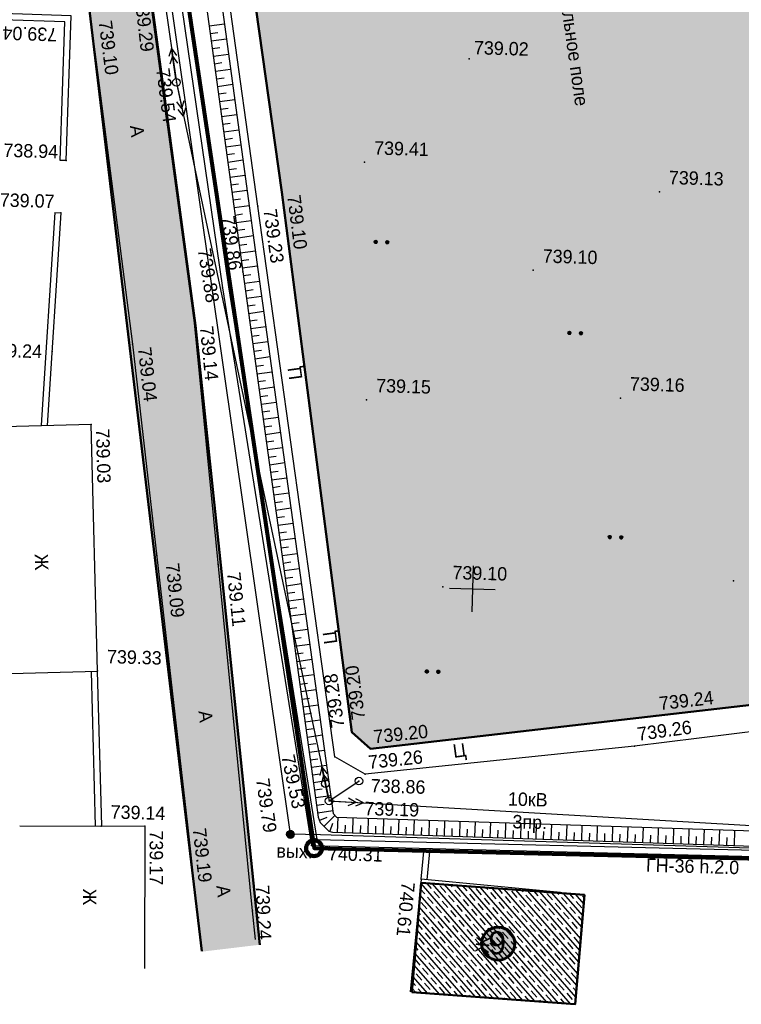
# Model space of a CAD drawing. Header units: millimetres. Extents: x -257011 to 237647566, y 2784933 to 6706507.
# Tile 8 of 256: x 10213846 to 10261070, y 2823978 to 2888420. Entities that reach past the tile are written whole.
import ezdxf

# ---------------------------------------------------------------- set-up
doc = ezdxf.new("R2010")
doc.units = ezdxf.units.MM
doc.header["$LTSCALE"] = 1000
doc.header["$PDMODE"] = 32
doc.header["$PDSIZE"] = 0.3
for name, pattern in [('Д_ТРОТ_ТРУБА', [3, 1.5, -1.5]), ('ДОРОГИ_СТРОЯЩ', [9, 8, -1]), ('ОТКОС_НИЗ', [1.2, 0.2, -1])]:
    doc.linetypes.add(name, pattern=pattern)
for name, color, linetype in [('(001) Сетка', 92, 'Continuous'), ('(002) Рамка', 7, 'Continuous'), ('(004) Точки рельефа', 7, 'Continuous'), ('(007) Здания', 7, 'Continuous'), ('(013) Газ', 40, 'ИК_Газопровод -------г--------'), ('(013) Газопровод', 30, 'ИК_Газопровод -------г--------'), ('(022) Возд. Линии', 7, 'Continuous'), ('(025) Дорога', 7, 'Continuous'), ('(035) Откосы', 7, 'Continuous'), ('(036) Растительность', 7, 'Continuous'), ('(040) Ограда', 7, 'Continuous')]:
    doc.layers.add(name, color=color, linetype=linetype)
doc.layers.add('.', color=7, linetype='Continuous', lineweight=15)
doc.layers.add('Ф А С А Д', color=250, linetype='Continuous', lineweight=15)
doc.styles.add('BM-431', font='txt')
doc.styles.add('D-431', font='txt', dxfattribs={"width": 2})
doc.styles.add('P-131', font='txt')
doc.styles.add('Roman', font='romans')
doc.styles.get("Standard").update_dxf_attribs({"font": 'ARIALN.TTF'})
doc.styles.add('X_ISO', font='isocpeui.ttf')
doc.linetypes.add('FENCELINE2', pattern='A,6.35,-2.54,[132,ltypeshp.shx,S=2.54,R=0,X=-2.54,Y=0],-2.54,25.4', length=36.83)
doc.linetypes.add('KANALIS_K', pattern='A,1,["<",Standard,S=1.8,R=0,X=-0.9,Y=-0.9],3,-1,["К",Standard,S=1.8,R=0,X=-0.9,Y=-0.9],-1,10', length=16)
doc.linetypes.add('ИК_Воздушка ------- --------', pattern='A,9,-0.6,["Z",Standard,S=1.2,R=70,X=0.6,Y=-0.65],-1', length=10.6)
doc.linetypes.add('ИК_Газопровод -------г--------', pattern='A,9,-0.6,["Г",Standard,S=1.2,R=0,X=0,Y=-0.6],-1.2', length=10.8)
doc.linetypes.add('ОГРАДА_БЕТ', pattern='A,4,["|",Standard,S=0.8,R=0,X=0,Y=-0.8],4', length=8)

# ---------------------------------------------------------------- blocks, each defined once
blk = doc.blocks.new('*X145')
at = {"color": 0}
for p, q in [((9.52, 5.16), (10.47, 5.16)), ((9.53, 5.18), (10.46, 5.18)), ((9.53, 5.17), (10.46, 5.17)), ((9.54, 5.2), (10.45, 5.2)), ((9.54, 5.19), (10.46, 5.19)), ((9.55, 5.22), (10.44, 5.22)), ((9.55, 5.21), (10.45, 5.21)), ((9.56, 5.24), (10.43, 5.24)), ((9.56, 5.23), (10.44, 5.23)), ((9.57, 5.26), (10.42, 5.26)), ((9.57, 5.25), (10.43, 5.25)), ((9.58, 5.27), (10.41, 5.27)), ((9.59, 5.29), (10.4, 5.29)), ((9.59, 5.28), (10.41, 5.28)), ((9.6, 5.3), (10.39, 5.3)), ((9.61, 5.31), (10.38, 5.31)), ((9.62, 5.32), (10.37, 5.32)), ((9.63, 5.33), (10.37, 5.33)), ((9.64, 5.34), (10.36, 5.34)), ((9.65, 5.35), (10.35, 5.35)), ((9.66, 5.36), (10.34, 5.36)), ((9.67, 5.37), (10.32, 5.37)), ((9.68, 5.38), (10.31, 5.38)), ((9.69, 5.39), (10.3, 5.39)), ((9.71, 5.4), (10.29, 5.4)), ((9.72, 5.41), (10.27, 5.41)), ((9.74, 5.42), (10.26, 5.42)), ((9.75, 5.43), (10.24, 5.43)), ((9.77, 5.44), (10.22, 5.44)), ((9.79, 5.45), (10.2, 5.45)), ((9.82, 5.46), (10.18, 5.46)), ((9.85, 5.47), (10.15, 5.47)), ((9.88, 5.48), (10.11, 5.48)), ((9.94, 5.49), (10.05, 5.49)), ((9.5, 5.08), (10.49, 5.08)), ((9.5, 5.07), (10.49, 5.07)), ((9.5, 5.06), (10.49, 5.06)), ((9.5, 5.05), (10.49, 5.05)), ((9.5, 5.04), (10.49, 5.04)), ((9.5, 5.03), (10.49, 5.03)), ((9.5, 5.02), (10.5, 5.02)), ((9.5, 5.01), (10.5, 5.01)), ((9.5, 5), (10.5, 5)), ((9.5, 4.99), (10.5, 4.99)), ((9.5, 4.98), (10.5, 4.98)), ((9.5, 4.97), (10.5, 4.97)), ((9.5, 4.96), (10.49, 4.96)), ((9.5, 4.95), (10.49, 4.95)), ((9.5, 4.94), (10.49, 4.94)), ((9.5, 4.93), (10.49, 4.93)), ((9.5, 4.92), (10.49, 4.92)), ((9.5, 4.91), (10.49, 4.91)), ((9.5, 4.9), (10.49, 4.9)), ((9.51, 5.12), (10.48, 5.12)), ((9.51, 5.11), (10.48, 5.11)), ((9.51, 5.1), (10.48, 5.1)), ((9.51, 5.09), (10.49, 5.09)), ((9.51, 4.89), (10.49, 4.89)), ((9.51, 4.88), (10.48, 4.88)), ((9.51, 4.87), (10.48, 4.87)), ((9.51, 4.86), (10.48, 4.86)), ((9.52, 5.15), (10.47, 5.15)), ((9.52, 5.14), (10.47, 5.14)), ((9.52, 5.13), (10.48, 5.13)), ((9.52, 4.85), (10.48, 4.85)), ((9.52, 4.84), (10.47, 4.84)), ((9.52, 4.83), (10.47, 4.83)), ((9.53, 4.82), (10.47, 4.82)), ((9.53, 4.81), (10.46, 4.81)), ((9.53, 4.8), (10.46, 4.8)), ((9.54, 4.79), (10.45, 4.79)), ((9.54, 4.78), (10.45, 4.78)), ((9.55, 4.77), (10.44, 4.77)), ((9.55, 4.76), (10.44, 4.76)), ((9.56, 4.75), (10.43, 4.75)), ((9.56, 4.74), (10.43, 4.74)), ((9.57, 4.73), (10.42, 4.73)), ((9.58, 4.72), (10.41, 4.72)), ((9.58, 4.71), (10.41, 4.71)), ((9.59, 4.7), (10.4, 4.7)), ((9.6, 4.69), (10.39, 4.69)), ((9.61, 4.68), (10.39, 4.68)), ((9.61, 4.67), (10.38, 4.67)), ((9.62, 4.66), (10.37, 4.66)), ((9.63, 4.65), (10.36, 4.65)), ((9.64, 4.64), (10.35, 4.64)), ((9.65, 4.63), (10.34, 4.63)), ((9.66, 4.62), (10.33, 4.62)), ((9.67, 4.61), (10.32, 4.61)), ((9.69, 4.6), (10.31, 4.6)), ((9.7, 4.59), (10.29, 4.59)), ((9.71, 4.58), (10.28, 4.58)), ((9.73, 4.57), (10.26, 4.57)), ((9.75, 4.56), (10.25, 4.56)), ((9.76, 4.55), (10.23, 4.55)), ((9.78, 4.54), (10.21, 4.54)), ((9.81, 4.53), (10.18, 4.53)), ((9.83, 4.52), (10.16, 4.52)), ((9.87, 4.51), (10.12, 4.51)), ((9.91, 4.5), (10.08, 4.5))]:
    blk.add_line(p, q, dxfattribs=at)
blk = doc.blocks.new('I01070')
at = {"color": 0}
blk.add_circle((0.05, 0.03), 0.5, dxfattribs=at)
blk.add_blockref('*X145', (-9.95, -4.96), dxfattribs=at)
blk = doc.blocks.new('strela1')
at = {"layer": '(022) Возд. Линии'}
for p, q in [((-2, 0), (-1.5, 0.25)), ((0, 0), (-2, 0)), ((-2, 0), (-1.5, -0.25)), ((-1.5, 0), (-1, 0.25)), ((-1.5, 0), (-1, -0.25))]:
    blk.add_line(p, q, dxfattribs=at)
blk = doc.blocks.new('strela2')
at = {"layer": '(022) Возд. Линии'}
for p, q in [((0, 0), (2, 0)), ((1.5, 0), (1, 0.25)), ((1.5, 0), (1, -0.25)), ((2, 0), (1.5, 0.25)), ((2, 0), (1.5, -0.25))]:
    blk.add_line(p, q, dxfattribs=at)
blk = doc.blocks.new('*U1760')
at = {"layer": '(022) Возд. Линии'}
for name, p, rotation in [('strela2', (-0.043, 0.246), 99.84016860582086), ('strela1', (0.059, -0.245), 103.6035227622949)]:
    blk.add_blockref(name, p, dxfattribs=dict(at, rotation=rotation))
blk = doc.blocks.new('STOLB')
at = {"layer": '(022) Возд. Линии'}
blk.add_circle((0, 0), 0.25, dxfattribs=at)
blk = doc.blocks.new('*U1761')
at = {"layer": '(022) Возд. Линии'}
for name, p, rotation in [('strela1', (-0.059, 0.245), 283.6035227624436), ('strela2', (0.25, -0.008), 358.2772604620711)]:
    blk.add_blockref(name, p, dxfattribs=dict(at, rotation=rotation))
blk = doc.blocks.new('*X70')
at = {"color": 0}
for p, q in [((1.8, 2.04), (2.2, 2.04)), ((1.8, 2.03), (2.2, 2.03)), ((1.8, 2.02), (2.2, 2.02)), ((1.8, 2.01), (2.2, 2.01)), ((1.8, 2), (2.2, 2)), ((1.8, 1.99), (2.2, 1.99)), ((1.8, 1.98), (2.2, 1.98)), ((1.8, 1.97), (2.2, 1.97)), ((1.8, 1.96), (2.2, 1.96)), ((1.81, 2.07), (2.19, 2.07)), ((1.81, 2.06), (2.19, 2.06)), ((1.81, 2.05), (2.19, 2.05)), ((1.81, 1.95), (2.19, 1.95)), ((1.81, 1.94), (2.19, 1.94)), ((1.81, 1.93), (2.19, 1.93)), ((1.82, 2.09), (2.18, 2.09)), ((1.82, 2.08), (2.18, 2.08)), ((1.82, 1.92), (2.18, 1.92)), ((1.82, 1.91), (2.18, 1.91)), ((1.83, 2.11), (2.17, 2.11)), ((1.83, 2.1), (2.17, 2.1)), ((1.83, 1.9), (2.17, 1.9)), ((1.83, 1.89), (2.17, 1.89)), ((1.84, 2.12), (2.16, 2.12)), ((1.84, 1.88), (2.16, 1.88)), ((1.85, 2.13), (2.15, 2.13)), ((1.85, 1.87), (2.15, 1.87)), ((1.86, 2.14), (2.14, 2.14)), ((1.86, 1.86), (2.14, 1.86)), ((1.87, 2.15), (2.13, 2.15)), ((1.87, 1.85), (2.13, 1.85)), ((1.88, 2.16), (2.12, 2.16)), ((1.88, 1.84), (2.12, 1.84)), ((1.9, 2.17), (2.11, 2.17)), ((1.9, 1.83), (2.11, 1.83)), ((1.91, 2.18), (2.09, 2.18)), ((1.91, 1.82), (2.09, 1.82)), ((1.94, 2.19), (2.06, 2.19)), ((1.94, 1.81), (2.06, 1.81))]:
    blk.add_line(p, q, dxfattribs=at)
blk = doc.blocks.new('I04100')
blk.add_circle((0, 0), 0.2)
blk.add_blockref('*X70', (-2, -2))
blk = doc.blocks.new('Setka')
at = {"layer": '(001) Сетка'}
for p, q in [((0, 1.5), (0, -1.5)), ((-1.5, 0), (1.5, 0))]:
    blk.add_line(p, q, dxfattribs=at)
blk = doc.blocks.new('kjvklglhl')
at = {"layer": '(004) Точки рельефа'}
for p in [(288.637, 459.469), (269.524, 457.39), (281.98, 452.519), (262.46, 452.077), (301.316, 451.128), (276.62, 450.413), (275.085, 449.451), (262.204, 448.655), (293.208, 445.757), (274.213, 445.131), (272.919, 444.041), (271.153, 441.699), (267.133, 440.193), (261.881, 439.571), (282.55, 436.978), (299.146, 437.557), (264.568, 434.856), (269.12, 426.411), (273.143, 425.94), (306.888, 425.82), (287.886, 424.888), (265.448, 418.753), (302.065, 416.862), (282.198, 415.2), (300.714, 414.809), (283.437, 414.157), (281.122, 413.564), (283.138, 412.485), (280.556, 411.794), (282.744, 412.02), (280.83, 410.667), (265.967, 408.598), (268.826, 408.686), (271.605, 408.84), (278.367, 408.415), (279.772, 407.727), (286.991, 405.721), (276.032, 403.339)]:
    blk.add_point(p, dxfattribs=at)
at = {"layer": '(007) Здания'}
for points in [[(260.697, 523.867), (259.102, 523.459), (272.919, 444.041), (279.772, 407.727), (310.568, 407.829), (331.929, 406.641), (338.864, 406.255)], [(262.46, 452.077), (262.508, 461.555), (258.037, 461.577)], [(261.805, 448.669), (261.309, 434.715)], [(258.115, 418.32), (265.45, 418.721), (264.568, 434.858), (257.233, 434.456)], [(266.003, 408.611), (265.45, 418.721)], [(260.657, 408.469), (268.826, 408.686), (269.074, 399.356)], [(286.991, 405.721), (287.128, 407.751)], [(287.39, 405.694), (287.529, 407.753)], [(296.131, 405.101), (286.991, 405.721), (286.489, 398.317)]]:
    blk.add_lwpolyline(points, dxfattribs=at)
at = {"layer": '(013) Газ', "linetype": 'ИК_Воздушка ------- --------', "ltscale": 0.5, "flags": 128}
blk.add_lwpolyline([(331.464, 405.547), (331.559, 407.174), (310.584, 408.343), (280.33, 408.432), (278.367, 408.415)], dxfattribs=at)
at = {"layer": '(013) Газопровод', "ltscale": 0.5, "flags": 128}
blk.add_lwpolyline([(278.367, 408.415), (257.036, 532.282)], dxfattribs=at)
at = {"layer": '(022) Возд. Линии', "color": 1}
blk.add_lwpolyline([(250.311, 530.231), (261.316, 504.709), (269.524, 457.39), (280.83, 410.667), (321.945, 409.43), (327.393, 409.266)], dxfattribs=at)
at = {"layer": '(022) Возд. Линии'}
blk.add_lwpolyline([(280.556, 411.794), (280.83, 410.667), (282.744, 412.02)], dxfattribs=at)
at = {"layer": '(025) Дорога', "linetype": 'Д_ТРОТ_ТРУБА', "flags": 128}
for points in [[(276.271, 401.474), (276.032, 403.339), (271.153, 441.699), (264.611, 481.335), (258.554, 519.926), (258.12, 523.201), (258.253, 523.704), (258.69, 524.198), (277.345, 530.037), (292.802, 535.347), (297.832, 536.245), (297.413, 538.591), (292.678, 537.746), (274.449, 531.593), (260.769, 526.931), (259.947, 526.822), (259.362, 527.449), (258.374, 532.486)], [(254.176, 531.447), (254.747, 528.326), (255.283, 519.313), (261.281, 477.255), (267.133, 440.193), (271.605, 408.84), (272.687, 401.176)], [(323.251, 418.267), (300.714, 414.809), (283.138, 412.485), (281.122, 413.564), (275.085, 449.451), (270.84, 474.617), (267.554, 498.57), (282.371, 501.061), (308.67, 505.056), (310.788, 503.765), (314.781, 477.717), (318.108, 454.899), (323.251, 418.267)], [(321.731, 420.742), (316.881, 452.353), (313.048, 477.771), (309.058, 502.896), (307.912, 503.399), (283.734, 499.451), (269.193, 497.303), (272.561, 474.353), (276.62, 450.413), (282.198, 415.2), (283.437, 414.157), (320.719, 419.528), (321.731, 420.742)]]:
    blk.add_lwpolyline(points, dxfattribs=at)
at = {"layer": '(035) Откосы'}
for p, q in [((272.554, 461.297), (271.568, 461.134)), ((272.142, 460.722), (271.649, 460.641)), ((272.717, 460.311), (271.731, 460.148)), ((272.305, 459.736), (271.812, 459.655)), ((272.88, 459.325), (271.894, 459.161)), ((272.468, 458.75), (271.975, 458.668)), ((273.043, 458.338), (272.057, 458.175)), ((272.631, 457.764), (272.138, 457.682)), ((273.206, 457.352), (272.22, 457.189)), ((272.795, 456.777), (272.301, 456.696)), ((273.369, 456.366), (272.383, 456.203)), ((272.958, 455.791), (272.464, 455.709)), ((273.532, 455.379), (272.546, 455.216)), ((273.121, 454.805), (272.627, 454.723)), ((273.695, 454.393), (272.709, 454.23)), ((273.284, 453.818), (272.79, 453.737)), ((273.859, 453.407), (272.872, 453.244)), ((273.447, 452.832), (272.953, 452.75)), ((274.022, 452.42), (273.035, 452.257)), ((273.61, 451.846), (273.116, 451.764)), ((274.185, 451.434), (273.198, 451.271)), ((273.773, 450.859), (273.28, 450.778)), ((274.348, 450.448), (273.361, 450.285)), ((273.936, 449.873), (273.443, 449.792)), ((274.511, 449.461), (273.524, 449.298)), ((274.099, 448.887), (273.606, 448.805)), ((274.674, 448.475), (273.687, 448.312)), ((274.262, 447.9), (273.769, 447.819)), ((274.837, 447.489), (273.85, 447.326)), ((274.425, 446.914), (273.932, 446.833)), ((275, 446.503), (274.013, 446.339)), ((274.588, 445.928), (274.095, 445.846)), ((275.163, 445.516), (274.176, 445.353)), ((274.751, 444.942), (274.258, 444.86)), ((275.327, 444.532), (274.341, 444.367)), ((274.916, 443.956), (274.423, 443.874)), ((275.492, 443.546), (274.505, 443.381)), ((275.081, 442.97), (274.588, 442.888)), ((275.656, 442.56), (274.67, 442.395)), ((275.246, 441.984), (274.753, 441.902)), ((275.821, 441.574), (274.835, 441.409)), ((275.41, 440.998), (274.917, 440.916)), ((275.986, 440.588), (275, 440.423)), ((275.575, 440.012), (275.082, 439.93)), ((276.151, 439.602), (275.164, 439.437)), ((275.74, 439.026), (275.247, 438.944)), ((276.315, 438.616), (275.329, 438.451)), ((275.905, 438.04), (275.412, 437.958)), ((276.48, 437.63), (275.494, 437.465)), ((276.069, 437.054), (275.576, 436.972)), ((276.645, 436.644), (275.659, 436.479)), ((276.234, 436.068), (275.741, 435.986)), ((276.81, 435.658), (275.823, 435.493)), ((276.399, 435.082), (275.906, 435)), ((276.975, 434.672), (275.988, 434.507)), ((276.564, 434.096), (276.071, 434.014)), ((277.139, 433.685), (276.153, 433.521)), ((276.728, 433.11), (276.235, 433.028)), ((277.304, 432.699), (276.318, 432.535)), ((276.893, 432.124), (276.4, 432.042)), ((277.469, 431.713), (276.482, 431.549)), ((277.058, 431.138), (276.565, 431.056)), ((277.634, 430.727), (276.647, 430.563)), ((277.223, 430.152), (276.73, 430.07)), ((277.798, 429.741), (276.812, 429.577)), ((277.388, 429.166), (276.894, 429.084)), ((277.963, 428.755), (276.977, 428.591)), ((277.552, 428.18), (277.059, 428.098)), ((278.128, 427.769), (277.141, 427.605)), ((277.717, 427.194), (277.224, 427.111)), ((278.293, 426.783), (277.306, 426.618)), ((277.882, 426.208), (277.389, 426.125)), ((278.457, 425.797), (277.471, 425.632)), ((278.047, 425.222), (277.553, 425.139)), ((278.622, 424.811), (277.636, 424.646)), ((278.211, 424.236), (277.718, 424.153)), ((278.787, 423.825), (277.8, 423.66)), ((278.376, 423.25), (277.883, 423.167)), ((278.952, 422.839), (277.965, 422.674)), ((278.541, 422.264), (278.048, 422.181)), ((279.116, 421.853), (278.13, 421.688)), ((278.706, 421.278), (278.212, 421.195)), ((279.281, 420.867), (278.295, 420.702)), ((278.87, 420.292), (278.377, 420.209)), ((279.446, 419.881), (278.46, 419.716)), ((279.035, 419.306), (278.542, 419.223)), ((279.611, 418.895), (278.624, 418.73)), ((279.2, 418.32), (278.707, 418.237)), ((279.775, 417.909), (278.789, 417.744)), ((279.365, 417.334), (278.871, 417.251)), ((279.94, 416.923), (278.954, 416.758)), ((279.529, 416.348), (279.036, 416.265)), ((280.105, 415.937), (279.119, 415.772)), ((279.694, 415.362), (279.201, 415.279)), ((280.27, 414.951), (279.283, 414.786)), ((279.859, 414.376), (279.366, 414.293)), ((280.434, 413.965), (279.448, 413.8)), ((280.024, 413.389), (279.53, 413.307)), ((280.599, 412.979), (279.613, 412.814)), ((280.188, 412.403), (279.695, 412.321)), ((280.764, 411.993), (279.778, 411.828)), ((280.353, 411.417), (279.86, 411.335)), ((280.929, 411.007), (279.942, 410.842)), ((280.518, 410.431), (280.025, 410.349)), ((281.093, 410.021), (280.107, 409.856)), ((280.713, 409.575), (280.238, 409.377)), ((281.235, 409.73), (280.552, 409)), ((281.425, 409.621), (281.421, 408.621)), ((282.425, 409.616), (282.42, 408.616)), ((283.425, 409.611), (283.42, 408.611)), ((284.425, 409.606), (284.42, 408.606)), ((285.424, 409.602), (285.419, 408.602)), ((286.424, 409.597), (286.419, 408.597)), ((287.424, 409.592), (287.419, 408.592)), ((288.423, 409.587), (288.418, 408.587)), ((289.423, 409.582), (289.418, 408.582)), ((290.423, 409.577), (290.418, 408.577)), ((291.422, 409.572), (291.417, 408.572)), ((292.422, 409.567), (292.417, 408.567)), ((293.422, 409.563), (293.417, 408.563)), ((294.421, 409.558), (294.417, 408.558)), ((295.421, 409.553), (295.416, 408.553)), ((296.421, 409.548), (296.416, 408.548)), ((297.42, 409.543), (297.416, 408.543)), ((298.42, 409.538), (298.415, 408.538)), ((299.42, 409.533), (299.415, 408.533)), ((300.42, 409.528), (300.415, 408.528)), ((301.419, 409.524), (301.414, 408.524)), ((302.419, 409.519), (302.414, 408.519)), ((303.419, 409.514), (303.414, 408.514)), ((304.418, 409.509), (304.413, 408.509)), ((305.418, 409.504), (305.413, 408.504)), ((306.418, 409.499), (306.413, 408.499)), ((307.417, 409.494), (307.412, 408.494)), ((281.095, 409.194), (280.93, 408.681)), ((281.923, 409.119), (281.92, 408.619)), ((282.923, 409.114), (282.92, 408.614)), ((283.922, 409.109), (283.92, 408.609)), ((284.922, 409.104), (284.92, 408.604)), ((285.922, 409.099), (285.919, 408.599)), ((286.921, 409.094), (286.919, 408.594)), ((287.921, 409.089), (287.919, 408.589)), ((288.921, 409.084), (288.918, 408.584)), ((289.92, 409.08), (289.918, 408.58)), ((290.92, 409.075), (290.918, 408.575)), ((291.92, 409.07), (291.917, 408.57)), ((292.919, 409.065), (292.917, 408.565)), ((293.919, 409.06), (293.917, 408.56)), ((294.919, 409.055), (294.916, 408.555)), ((295.919, 409.05), (295.916, 408.55)), ((296.918, 409.046), (296.916, 408.546)), ((297.918, 409.041), (297.915, 408.541)), ((298.918, 409.036), (298.915, 408.536)), ((299.917, 409.031), (299.915, 408.531)), ((300.917, 409.026), (300.914, 408.526)), ((301.917, 409.021), (301.914, 408.521)), ((302.916, 409.016), (302.914, 408.516)), ((303.916, 409.011), (303.914, 408.511)), ((304.916, 409.007), (304.913, 408.507)), ((305.915, 409.002), (305.913, 408.502)), ((306.915, 408.997), (306.913, 408.497))]:
    blk.add_line(p, q, dxfattribs=at)
blk.add_lwpolyline([(268.865, 477.481), (274.213, 445.131), (280.153, 409.582), (280.296, 409.238), (280.873, 408.699), (281.111, 408.623), (310.649, 408.479), (317.568, 408.282), (323.826, 407.834), (324.039, 407.896), (324.222, 408.06), (324.497, 408.587)], dxfattribs=at)
at = {"layer": '(035) Откосы', "linetype": 'ОТКОС_НИЗ'}
blk.add_lwpolyline([(319.844, 457.028), (319.619, 457.386), (319.514, 458.099), (316.916, 475.502), (311.633, 506.487), (311.551, 506.587), (311.219, 506.757), (310.421, 507.002), (284.551, 503.341), (278.518, 502.26), (265.85, 499.872), (266.688, 495.955), (269.851, 477.647), (275.2, 445.294), (281.12, 409.861), (281.136, 409.822), (281.351, 409.621), (310.666, 409.479), (317.618, 409.281), (323.511, 408.859), (324.497, 408.587)], dxfattribs=at)
at = {"layer": '(040) Ограда', "linetype": 'ОГРАДА_БЕТ', "ltscale": 0.5, "flags": 128}
for points in [[(260.797, 523.48), (259.559, 523.163), (273.312, 444.113), (280.104, 408.128), (310.579, 408.229), (324.695, 407.444)], [(262.06, 452.079), (262.106, 461.157), (258.035, 461.177)], [(262.46, 452.077), (262.06, 452.079)], [(262.204, 448.655), (261.708, 434.701)], [(261.805, 448.669), (262.204, 448.655)], [(265.604, 408.589), (265.051, 418.699)]]:
    blk.add_lwpolyline(points, dxfattribs=at)
at = {"layer": '(001) Сетка'}
blk.add_blockref('Setka', (289.817, 424.81), dxfattribs=at)
at = {"layer": '(013) Газопровод', "color": 0, "linetype": 'Continuous', "xscale": 0.5, "yscale": 0.5, "zscale": 0.5}
blk.add_blockref('I01070', (278.342, 408.4), dxfattribs=at)
at = {"layer": '(022) Возд. Линии'}
for name, p in [('*U1760', (269.524, 457.39)), ('STOLB', (269.524, 457.39)), ('*U1761', (280.83, 410.667)), ('STOLB', (280.556, 411.794)), ('STOLB', (282.744, 412.02)), ('STOLB', (280.83, 410.667))]:
    blk.add_blockref(name, p, dxfattribs=at)
at = {"layer": '(036) Растительность', "linetype": 'Continuous', "xscale": 0.5, "yscale": 0.5, "zscale": 0.5}
for p in [(282.855, 447.331), (283.605, 447.331), (295.695, 441.734), (296.445, 441.734), (298.709, 428.452), (299.459, 428.452), (286.989, 419.325), (287.739, 419.325)]:
    blk.add_blockref('I04100', p, dxfattribs=at)
at = {"layer": '(004) Точки рельефа', "style": 'D-431'}
for s, rotation, p in [('739.29', 278.23109, (266.633, 462.833)), ('739.10', 278.97309, (264.315, 461.243)), ('739.04', 179.71467, (261.638, 460.728)), ('739.54', 278.96261, (268.176, 458.227)), ('739.10', 279.00099, (276.976, 450.178)), ('739.23', 279.54908, (275.443, 449.22)), ('739.86', 279.4859, (272.7, 448.679)), ('739.88', 280.68749, (271.215, 446.5)), ('739.14', 277.24831, (271.502, 441.454)), ('739.04', 278.11777, (267.485, 439.953)), ('739.03', 273.13101, (264.896, 434.587)), ('739.09', 277.34873, (269.712, 425.883)), ('739.11', 277.41729, (273.736, 425.412)), ('739.20', 99.06875, (283.042, 416.101)), ('739.28', 99.54908, (281.703, 415.534)), ('739.24', 8.03973, (302.305, 417.215)), ('739.26', 9.39075, (300.946, 415.167)), ('739.20', 7.67703, (283.68, 414.507)), ('739.26', 7.53068, (283.381, 412.835)), ('739.53', 283.60352, (277.619, 413.507)), ('739.79', 279.77107, (276.009, 411.946)), ('739.19', 278.03818, (271.957, 408.599)), ('739.17', 271.55363, (269.149, 408.407)), ('740.61', 266.12045, (285.73, 405.535)), ('739.24', 273.90036, (276.195, 405.008))]:
    blk.add_text(s, height=0.875, rotation=rotation, dxfattribs=at).set_placement(p)
for s, p in [('739.02', (288.924, 459.784)), ('739.41', (282.58, 453.039)), ('738.94', (258.332, 452.209)), ('739.13', (301.916, 451.648)), ('739.07', (258.188, 448.949)), ('739.10', (293.808, 446.277)), ('739.24', (257.651, 439.104)), ('739.16', (299.746, 438.077)), ('739.15', (283.15, 437.498)), ('739.10', (288.486, 425.408)), ('739.33', (266.039, 419.273)), ('738.86', (283.529, 411.306)), ('739.19', (283.16, 409.806)), ('739.14', (266.567, 409.118)), ('740.31', (280.856, 406.791))]:
    blk.add_text(s, height=0.875, dxfattribs=at).set_placement(p)
at = {"layer": '(007) Здания', "color": 0, "style": 'P-131'}
for rotation, p in [(273.13101, (261.116, 426.283)), (271.522, (264.897, 404.473)), (86.12045, (291.537, 400.968))]:
    blk.add_text('Ж', height=0.88, rotation=rotation, dxfattribs=at).set_placement(p)
at = {"layer": '(007) Здания', "color": 0, "insert": (294.923, 466.185), "char_height": 0.88, "width": 15.10641, "attachment_point": 1, "rotation": 279.62366, "style": 'BM-431'}
blk.add_mtext('футбольное поле', dxfattribs=at)
at = {"layer": '(013) Газопровод', "color": 0, "linetype": 'Continuous', "style": 'BM-431'}
for s, p in [('вых.', (277.48, 406.87)), ('ГН-36 h.2.0', (301.684, 406.625))]:
    blk.add_text(s, height=0.875, dxfattribs=at).set_placement(p)
at = {"layer": '(022) Возд. Линии', "style": 'BM-431'}
for s, p in [('10кВ', (292.531, 410.696)), ('3пр.', (292.868, 409.219))]:
    blk.add_text(s, height=0.875, dxfattribs=at).set_placement(p)
at = {"layer": '(025) Дорога', "linetype": 'ДОРОГИ_СТРОЯЩ', "style": 'BM-431'}
for s, rotation, p in [('A', 278.03818, (266.564, 454.464)), ('Ц', 99.38237, (278.315, 438.234)), ('Ц', 99.38237, (281.093, 421.001)), ('A', 278.03818, (272.117, 416.297)), ('Ц', 9.38237, (288.911, 413.709)), ('A', 278.03818, (273.613, 404.903))]:
    blk.add_text(s, height=0.875, rotation=rotation, dxfattribs=at).set_placement(p)

msp = doc.modelspace()

# ---------------------------------------------------------------- hatches: boundary and pattern name
at = {"layer": '.', "lineweight": 50, "ltscale": 1000, "transparency": 33554687}
h = msp.add_hatch(color=256, dxfattribs=at)
h.dxf.hatch_style = 1
h.set_gradient(color1=(132, 132, 132), color2=(132, 132, 132), tint=1)
h.paths.add_polyline_path([(10214551.176, 2950278.953), (10214965.149, 2951129.996), (10215842.918, 2951474.606), (10250017.13, 2961603.879), (10254203.696, 2962167.123), (10253559.585, 2964581.005), (10249506.562, 2963984.407), (10237347.598, 2960256.889), (10217306.905, 2954070.516), (10216446.695, 2954288.73), (10215973.868, 2954913.711), (10215719.469, 2955930.624), (10215034.03, 2959640.798), (10210781.798, 2958722.282), (10211192.403, 2955490.266), (10211551.731, 2946409.822), (10225776.558, 2827424.621), (10229562.641, 2827877.252), (10227005.562, 2852720.88), (10225345.538, 2868401.48), (10222453.47, 2889877.668), (10219897.156, 2908291.129), (10217029.885, 2929600.97)])
at = {"linetype": 'KANALIS_K', "ltscale": 1000}
h = msp.add_hatch(dxfattribs=at)
h.set_pattern_fill('JIS_STN_1E', color=252, scale=550, angle=266, style=0)
h.set_pattern_definition([(311, (0, -2762778.6), (415.09027, 360.832466), []), (311, (-27.05, -2763165.4), (415.09027, 360.832466), [550, -275])])
h.paths.add_polyline_path([(10239510.689, 2824767.092), (10250194.967, 2823977.848), (10250805.034, 2831132.28), (10240120.756, 2831921.525)])
at = {"lineweight": 50}
h = msp.add_hatch(color=1, dxfattribs=at)
h.set_gradient(color1=(255, 255, 255), one_color=1, tint=1)
h.paths.add_polyline_path([(10244077.189, 2827949.686, 1), (10246238.535, 2827949.686, 1)])
at = {"layer": 'Ф А С А Д', "linetype": 'KANALIS_K', "ltscale": 1000}
h = msp.add_hatch(dxfattribs=at)
h.set_pattern_fill('CROSS', color=92, scale=40, angle=95)
h.set_pattern_definition([(95, (0, -2921394.75), (-275.171012, 230.8958947), [127, -381]), (185, (57.72, -2921325.95), (-230.8958947, -275.171012), [127, -381])])
h.paths.add_polyline_path([(10254854.628, 2928023.136), (10259744.522, 2928681.172), (10264901.947, 2928681.172), (10267356.196, 2909819.065), (10268183.578, 2903460.228), (10271300.011, 2877944.35), (10275259.575, 2846209.516), (10274213.863, 2845024.841), (10255504.784, 2842864.01), (10236795.706, 2840703.18), (10235586.415, 2841780.696), (10231000.58, 2877136.464), (10227615.702, 2901181.606), (10224894.806, 2924217.086)])

# ---------------------------------------------------------------- linework, layer by layer
at = {"layer": '(002) Рамка', "color": 0, "lineweight": 60, "ltscale": 1000}
msp.add_circle((10245157.862, 2827949.686), 1080.673, dxfattribs=at)
at = {"layer": '(022) Возд. Линии', "color": 6, "linetype": 'Continuous', "lineweight": 140}
msp.add_circle((10233106.932, 2834199.244), 521.317, dxfattribs=at)
at = {"lineweight": 50, "ltscale": 1000}
for points in [[(10229562.641, 2827877.252), (10227005.562, 2852720.88), (10225345.538, 2868401.48), (10222453.47, 2889877.668), (10219897.156, 2908291.129), (10217029.885, 2929600.97), (10214551.176, 2950278.953), (10214965.149, 2951129.996), (10215842.918, 2951474.606), (10250017.13, 2961603.879), (10254203.696, 2962167.123)], [(10210781.798, 2958722.282), (10211192.403, 2955490.266), (10211551.731, 2946409.822), (10225771.68, 2827465.427)], [(10259744.522, 2928681.172), (10264901.947, 2928681.172), (10265470.699, 2924310.033), (10268183.578, 2903460.228), (10271300.011, 2877944.35), (10275259.575, 2846209.516), (10274213.863, 2845024.841), (10255504.784, 2842864.01), (10236795.706, 2840703.18), (10235586.415, 2841780.696), (10231000.58, 2877136.464), (10227615.702, 2901181.606), (10224894.806, 2924217.086), (10259744.522, 2928681.172)]]:
    msp.add_lwpolyline(points, dxfattribs=at)
at = {"color": 1, "ltscale": 0.1, "const_width": 100}
msp.add_lwpolyline([(10240686.027, 2958053.568), (10215776.869, 2950275.976), (10233106.932, 2834199.244), (10264254.682, 2833453.383), (10291821.94, 2831213.025), (10292764.457, 2854633.132), (10317690.983, 2854400.641), (10325359.542, 2852803.937), (10326158.328, 2862384.206), (10334361.553, 2861840.467), (10334391.701, 2862295.302), (10342287.801, 2861688.946), (10342234.253, 2860991.623), (10364005.562, 2859435.354), (10366382.939, 2885635.093), (10366639.94, 2890952.133), (10366556.549, 2906217.256), (10367637.944, 2958413.917)], dxfattribs=at)
at = {"color": 5, "linetype": 'FENCELINE2', "lineweight": 80, "ltscale": 0.1}
msp.add_lwpolyline([(10217212.007, 2950730.87), (10215776.869, 2950275.976), (10233106.932, 2834199.244), (10264254.682, 2833453.383), (10291821.94, 2831213.025), (10292764.457, 2854633.132), (10297926.029, 2854584.99)], dxfattribs=at)
at = {"lineweight": 50, "ltscale": 1000}
msp.add_lwpolyline([(10239510.689, 2824767.092), (10250194.967, 2823977.848), (10250805.034, 2831132.28), (10240120.756, 2831921.525)], close=True, dxfattribs=at)

# ---------------------------------------------------------------- block references
at = {"lineweight": 5, "xscale": 999.9999999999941, "yscale": 999.9999999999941, "zscale": 999.9999999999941, "rotation": 358.3893224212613}
msp.add_blockref('kjvklglhl', (9941829.75, 2434677.112), dxfattribs=at)

# ---------------------------------------------------------------- texts
at = {"color": 7, "ltscale": 30, "insert": (10049091.702, 2929588.156, -75415.319), "char_height": 1784.436705, "width": 106220.7207, "attachment_point": 1, "style": 'X_ISO'}
msp.add_mtext('                               ПОЯСНИТЕЛЬНАЯ ЗАПИСКА\\P\\pi4401.50942;    Проект энергоснабжения {\\C256; Samarqand viloyati Toyloq tumani "Хоnсhоrbоg\'" МFY dagi 11-son maktabni rekonstruksiya qilish. (360 o\'quvchi o\'rinli qo\'shimcha bino qurish).\\P\\pi0;}выполнен на основании ТУ САМ ПТЭС за №18238252188 от  01.07.2026 г.       \\P    Установленная мощность Ру=93,4 кВт.\\P    Расчетная мощность Рр=84 кВт.    \\P    По надежности энергоснабжение объект относятся к потребителям II категории.\\P    {\\C256;Точкой подключения основного источника электроснабжения принять ближайшую существующую в./в опору ВЛ-10 кВ фид. "\\C0;233\\C256;", на которой необходимо установить ПМ-10, ВЛ-10 кВ выполнено кабелем АПвПу-3(1х70) мм2 длиной 60 м в траншее в земле до проектного ТП.}\\P    Предусмотрена установка ТП-ГКТП с ТМ-100кВА.\\P    От ТП предусмотрена прокладка кабеля {\\C0;АВВГ} разного сечения в траншее в земле  до щитов объекта.  \\P    {\\C256;\\c0;Для резервного энергоснабжения теплонососа предусмотрена установка ДЭС мощностью 10 кВт. \\P\\C256;   } Наружное освещение территории объекта выполнено LED светильниками на установленными на металлических опорах. Управление наружным освещением предусмотрено комплектно.\\P    Кабели прокладываются в траншее на глубину 0,7 м от планировочной отметки земли в слое песка по 10см в каждую сторону. Все пересечения и сближении кабельных линий с подземными инженерными коммуникациями выполнить согласно норм и в местах пересечения кабель проложить в а/цементных трубах Д=100мм.                                         \\P    Учет электроэнергии предусмотрен электронным активно-реактивным счетчикам ЕХ-518 прямого включения с системой АИИСКУЭ на н./в. щите  проектного ТП, установленного в отдельном запирающемся  шкафу. \\P     Проектом предусмотрен контур заземления проектной  трансформаторной подстанции, всех щитов, ГРЩ и ДЭС. Сопротивление  растеканию тока не должно превышать 4 ома для ТП, всех  щитов, ГРЩ,  ДЭС.\\P  При производстве электромонтажных работ выполнять требования ПУЭ и ПТБ.', dxfattribs=at)
at = {"color": 250, "insert": (10245677.766, 2827993.017, 0), "char_height": 1500, "width": 156685.73039, "attachment_point": 6, "style": 'Roman'}
msp.add_mtext('\\pt64500;{\\fArial|b0|i0|c0|p34;9}', dxfattribs=at)

doc.saveas('drawing.dxf')
